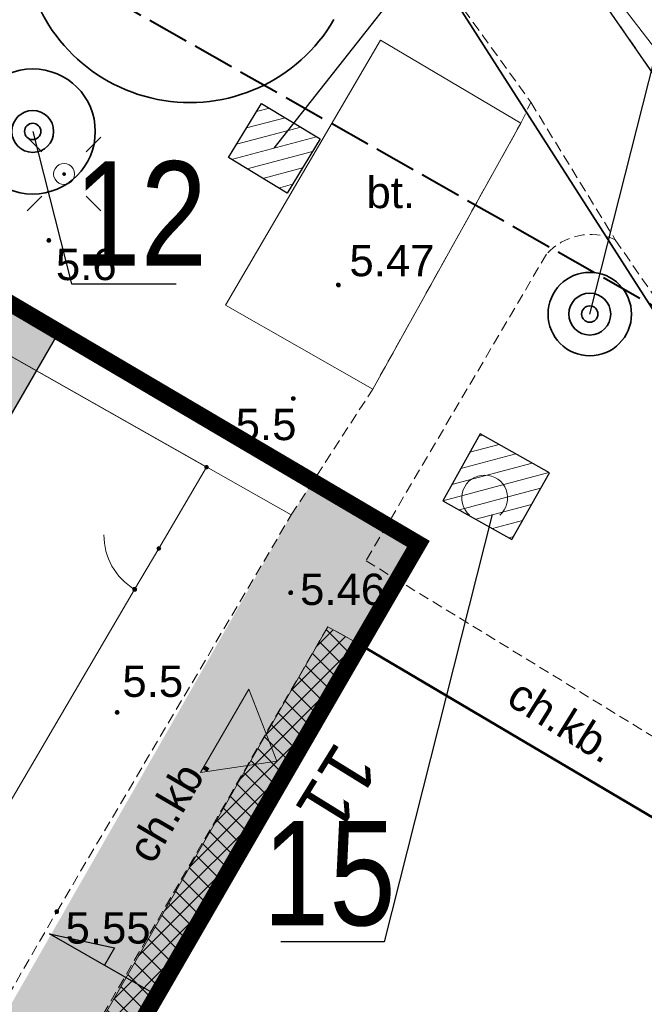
# Model space of a CAD drawing. Extents: x 5477758 to 5478353, y 5918276 to 5918502.
# Tile 122 of 127: x 5477956 to 5477971, y 5918447 to 5918471. Entities that reach past the tile are written whole.
import ezdxf
from ezdxf.enums import TextEntityAlignment as Align

# ---------------------------------------------------------------- set-up
doc = ezdxf.new("R2010")
doc.units = 0
doc.header["$LTSCALE"] = 0.25
doc.header["$PDSIZE"] = 0.75
for name, pattern in [('budynki akt$0$DASHED', [19.05, 12.7, -6.35]), ('PRZER1-1', [2, 1, -1]), ('PRZER2-1', [3, 2, -1]), ('PRZER3-1', [4, 3, -1]), ('PRZER4-1', [5, 4, -1])]:
    doc.linetypes.add(name, pattern=pattern)
doc.layers.get('0').update_dxf_attribs({"linetype": 'CONTINUOUS', "lineweight": 13})
for name, color, linetype, lineweight in [('000_wejscia do budynków', 7, 'CONTINUOUS', 0), ('0_chodnik do naprawy', 7, 'CONTINUOUS', 0), ('0_NAWIERZCHNIA BEZPIECZNA Z PIASKU PŁUKANEGO', 35, 'CONTINUOUS', 0), ('0_NAWIERZCHNIA UTWARDZONA_CHODNIK', 254, 'CONTINUOUS', 0), ('0_PROJEKTOWANE OGRODZENIE', 7, 'CONTINUOUS', 0), ('A_GRANICA OPRACOWANIA', 7, 'CONTINUOUS', 0), ('GEPADR_O', 252, 'CONTINUOUS', 18), ('GESBZO', 252, 'CONTINUOUS', 50), ('GESDZI', 30, 'CONTINUOUS', 35), ('GESUZY', 252, 'PRZER1-1', 18), ('GSLINN', 252, 'CONTINUOUS', 18), ('GSLKRW', 252, 'CONTINUOUS', 25), ('GSPPRB', 252, 'CONTINUOUS', 20), ('GSSINN', 252, 'CONTINUOUS', 18), ('GSSINN_O', 252, 'CONTINUOUS', 18), ('GSSKOA', 252, 'PRZER3-1', 18), ('GSSKOD', 252, 'PRZER2-1', 18), ('GSSKOD_O', 252, 'PRZER2-1', 18), ('GULGPR', 252, 'CONTINUOUS', 18), ('GUPELA', 252, 'CONTINUOUS', 18), ('OT_Rzedna', 252, 'CONTINUOUS', 18), ('pomiar', 252, 'CONTINUOUS', 18), ('wysokosci', 252, 'CONTINUOUS', 18), ('zakres', 252, 'PRZER4-1', 50), ('ZZ_drzewo-nanoszone-recznie', 24, 'CONTINUOUS', 35), ('ZZ_grupa', 60, 'CONTINUOUS', 30), ('ZZ_grupa-krzewow-szraf', 60, 'CONTINUOUS', 13), ('ZZ_korona', 94, 'CONTINUOUS', 35), ('ZZ_numer-inwentaryzacyjny', 5, 'CONTINUOUS', 25)]:
    doc.layers.add(name, color=color, linetype=linetype, lineweight=lineweight)
doc.layers.add('0_PROJEKTOWANE SPADKI TERENU', color=7, linetype='CONTINUOUS')
doc.styles.add('GEO-INFO', font='arial.ttf')
doc.styles.add('zielen', font='ARIALN.TTF', dxfattribs={"height": 2.5})
pattern_1 = [(194.933, (5477837.84446, 5918344.9947), (0.08181636, -0.30677734), [])]

# ---------------------------------------------------------------- blocks, each defined once
blk = doc.blocks.new('OTRN')
at = {"linetype": 'Continuous', "lineweight": 13}
blk.add_hatch(color=0, dxfattribs=at).paths.add_polyline_path([(0, -0.091, 1), (0, 0.091, 1)])
at = {"color": 0, "linetype": 'Continuous', "lineweight": 13}
blk.add_circle((0, 0), 0.0906, dxfattribs=at)
blk = doc.blocks.new('KTOK04_500')
at = {"color": 0, "linetype": 'Continuous', "lineweight": 13}
blk.add_arc((3, 0), 3, 119.9816, 180, dxfattribs=at)
blk = doc.blocks.new('OTZK_1')
at = {"color": 0, "linetype": 'Continuous', "lineweight": 18}
blk.add_arc((0, 0), 1.1, 311.1859, 228.8141, dxfattribs=at)
blk = doc.blocks.new('SUEO')
blk.add_hatch(color=0).paths.add_polyline_path([(-0.002174, 0.089974), (0.023762, 0.086807), (0.042561, 0.0793), (0.060131, 0.066965), (0.076266, 0.047786), (0.086234, 0.025762), (0.089972, 0.002226), (0.088646, -0.015553), (0.081114, -0.038994), (0.066834, -0.060276), (0.049699, -0.075033), (0.027576, -0.085671), (0.004027, -0.08991), (-0.019639, -0.087831), (-0.040932, -0.080154), (-0.059082, -0.067892), (-0.073734, -0.051607), (-0.08374, -0.032979), (-0.089221, -0.011817), (-0.089063, 0.012951), (-0.082571, 0.035806), (-0.069528, 0.057148), (-0.048957, 0.075519), (-0.026898, 0.085887)])
at = {"color": 0}
for points in [[(-1.767767, 1.767767), (-1.06066, 1.06066)], [(1.767767, 1.767767), (1.06066, 1.06066)], [(-1.767767, -1.767767), (-1.06066, -1.06066)], [(1.767767, -1.767767), (1.06066, -1.06066)]]:
    blk.add_lwpolyline(points, dxfattribs=at)
blk = doc.blocks.new('OKRAG_PELNY')
at = {"color": 0}
blk.add_lwpolyline([(0, 0.5), (0.12941, 0.482963), (0.25, 0.433013), (0.353553, 0.353553), (0.433013, 0.25), (0.482963, 0.12941), (0.5, 0), (0.482963, -0.12941), (0.433013, -0.25), (0.353553, -0.353553), (0.25, -0.433013), (0.12941, -0.482963), (0, -0.5), (-0.12941, -0.482963), (-0.25, -0.433013), (-0.353553, -0.353553), (-0.433013, -0.25), (-0.482963, -0.12941), (-0.5, 0), (-0.482963, 0.12941), (-0.433013, 0.25), (-0.353553, 0.353553), (-0.25, 0.433013), (-0.12941, 0.482963)], close=True, dxfattribs=at)
blk = doc.blocks.new('drzewo-odreczne')
at = {"layer": 'ZZ_drzewo-nanoszone-recznie', "linetype": 'Continuous'}
for radius in [0.502, 0.196]:
    blk.add_circle((0, 0), radius, dxfattribs=at)
blk = doc.blocks.new('zw$2EFF')
at = {"lineweight": 18}
blk.add_hatch(color=256, dxfattribs=at).paths.add_polyline_path([(-0.771, 0.963), (0, 0), (0.77, 0.963)])
blk.add_lwpolyline([(-0.771, 0.963), (0.77, 0.963), (0, 0), (-0.771, 0.963)], dxfattribs=at)

msp = doc.modelspace()

# ---------------------------------------------------------------- hatches: boundary and pattern name
at = {"layer": '0_chodnik do naprawy'}
h = msp.add_hatch(dxfattribs=at)
h.set_pattern_fill('ANSI37', color=0, scale=0.1, style=0)
h.set_pattern_definition([(45, (0, 0), (-0.224506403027, 0.224506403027), []), (135, (0, 0), (-0.224506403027, -0.224506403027), [])])
h.paths.add_polyline_path([(5477964.141, 5918455.941), (5477963.369, 5918456.364), (5477946.91, 5918427.756), (5477947.596, 5918427.361)])
at = {"layer": '0_NAWIERZCHNIA BEZPIECZNA Z PIASKU PŁUKANEGO', "transparency": 33554559}
msp.add_hatch(color=256, dxfattribs=at).paths.add_polyline_path([(5477943.435, 5918450.298), (5477943.299, 5918450.376), (5477942.959, 5918453.455), (5477950.692, 5918466.889), (5477956.869, 5918463.337), (5477947.851, 5918447.759)])
at = {"layer": '0_NAWIERZCHNIA UTWARDZONA_CHODNIK', "transparency": 33554636}
msp.add_hatch(color=256, dxfattribs=at).paths.add_polyline_path([(5477962.493, 5918459.043), (5477957.044, 5918449.527), (5477951.796, 5918440.362), (5477947.988, 5918433.712), (5477937.075, 5918428.498), (5477936.605, 5918428.29), (5477938.473, 5918427.16), (5477943.438, 5918429.127), (5477945.135, 5918429.94), (5477945.396, 5918429.792), (5477945.658, 5918429.644), (5477944.382, 5918427.315), (5477942.909, 5918424.629), (5477944.585, 5918423.669), (5477946.91, 5918427.756), (5477947.596, 5918427.361), (5477965.541, 5918458.35), (5477963.011, 5918459.841)])
at = {"layer": 'ZZ_grupa-krzewow-szraf'}
h = msp.add_hatch(dxfattribs=at)
h.set_pattern_fill('ANSI31', color=256, scale=0.1, angle=90)
h.set_pattern_definition(pattern_1)
h.paths.add_polyline_path([(5477961.782, 5918468.907), (5477963.186, 5918468.053), (5477962.394, 5918466.752), (5477960.991, 5918467.606)])
h = msp.add_hatch(dxfattribs=at)
h.set_pattern_fill('ANSI31', color=256, scale=0.1, angle=90)
h.set_pattern_definition(pattern_1)
h.paths.add_polyline_path([(5477966.127, 5918459.385), (5477967.784, 5918458.456), (5477968.68, 5918460.055), (5477967.023, 5918460.984)])

# ---------------------------------------------------------------- linework, layer by layer
at = {"layer": '0_chodnik do naprawy', "color": 0}
msp.add_lwpolyline([(5477964.141, 5918455.941), (5477963.369, 5918456.364), (5477946.91, 5918427.756), (5477947.596, 5918427.361), (5477964.141, 5918455.941)], dxfattribs=at)
at = {"layer": '0_PROJEKTOWANE OGRODZENIE', "lineweight": 30}
msp.add_lwpolyline([(5477942.959, 5918453.455), (5477950.692, 5918466.889), (5477956.869, 5918463.337), (5477947.851, 5918447.759), (5477943.435, 5918450.298), (5477943.299, 5918450.376), (5477942.959, 5918453.455)], dxfattribs=at)
at = {"layer": '0_PROJEKTOWANE SPADKI TERENU'}
msp.add_lwpolyline([(5477959.336, 5918447.498), (5477956.701, 5918449.006), (5477958.256, 5918448.665), (5477958.019, 5918448.251)], dxfattribs=at)
at = {"layer": 'A_GRANICA OPRACOWANIA', "color": 1, "linetype": 'budynki akt$0$DASHED', "ltscale": 0.1, "const_width": 0.4}
msp.add_lwpolyline([(5477924.666, 5918437.385), (5477923.68, 5918435.693), (5477947.085, 5918422.232), (5477949.411, 5918426.304), (5477947.596, 5918427.361), (5477964.141, 5918455.941), (5477965.541, 5918458.35), (5477956.078, 5918463.925), (5477947.799, 5918468.803), (5477947.799, 5918468.803), (5477943.997, 5918471.043), (5477943.489, 5918470.182), (5477933.716, 5918453.151), (5477933.004, 5918451.909), (5477924.666, 5918437.385)], dxfattribs=at)
at = {"layer": 'GESBZO', "linetype": 'Continuous', "lineweight": 50}
msp.add_lwpolyline([(5477947.596, 5918427.361), (5477964.141, 5918455.941), (5477973.257, 5918450.553), (5477957.124, 5918422.592), (5477958.789, 5918421.465), (5477950.46, 5918406.9), (5477941.35, 5918412.22), (5477949.411, 5918426.304)], close=True, dxfattribs=at)
at = {"layer": 'GESDZI', "linetype": 'Continuous'}
for points in [[(5477956.852, 5918483.668), (5477963.46, 5918476), (5477971.4, 5918463.59), (5477981.759, 5918442.93)], [(5477981.759, 5918442.93), (5477971.4, 5918463.59), (5477963.46, 5918476), (5477956.852, 5918483.668)]]:
    msp.add_lwpolyline(points, dxfattribs=at)
at = {"layer": 'GESUZY', "linetype": 'PRZER1-1', "lineweight": 18, "ltscale": 0.5}
for points in [[(5477956.852, 5918483.668), (5477963.46, 5918476), (5477971.4, 5918463.59), (5477981.759, 5918442.93)], [(5477981.759, 5918442.93), (5477971.4, 5918463.59), (5477963.46, 5918476), (5477956.852, 5918483.668)]]:
    msp.add_lwpolyline(points, dxfattribs=at)
at = {"layer": 'GSLINN', "linetype": 'Continuous', "lineweight": 18}
msp.add_lwpolyline([(5477948.233, 5918467.115), (5477962.493, 5918459.043)], dxfattribs=at)
at = {"layer": 'GSLKRW', "linetype": 'Continuous', "lineweight": 25}
msp.add_lwpolyline([(5477984.675, 5918448.07, 0.085053), (5477983.326, 5918451.046), (5477978.858, 5918458.003), (5477972.884, 5918467.137), (5477964.404, 5918479.383)], format="xyb", dxfattribs=at)
at = {"layer": 'GSPPRB', "linetype": 'Continuous', "lineweight": 20}
msp.add_point((5477964.141, 5918455.941), dxfattribs=at)
at = {"layer": 'GSSINN', "linetype": 'Continuous', "lineweight": 18}
msp.add_lwpolyline([(5477964.635, 5918470.422), (5477967.996, 5918468.433), (5477964.446, 5918462.055), (5477960.917, 5918464.068)], close=True, dxfattribs=at)
at = {"layer": 'GSSKOA', "linetype": 'PRZER3-1', "lineweight": 18, "ltscale": 0.5}
msp.add_lwpolyline([(5477984.676, 5918448.072, 0.084576), (5477983.33, 5918451.05), (5477978.86, 5918458), (5477972.88, 5918467.14), (5477964.404, 5918479.383)], format="xyb", dxfattribs=at)
at = {"layer": 'GSSKOD', "linetype": 'PRZER2-1', "lineweight": 18, "ltscale": 0.5}
for points in [[(5477957.805, 5918483.128), (5477958.203, 5918482.622), (5477963.336, 5918475.72), (5477968.236, 5918468.933), (5477970.258, 5918465.638), (5477974.812, 5918459.035), (5477978.364, 5918453.259), (5477980.276, 5918449.561), (5477981.34, 5918447.144), (5477982.062, 5918445.034), (5477982.307, 5918443.897)], [(5477924.632, 5918422.726), (5477928.468, 5918424.674), (5477937.092, 5918428.506), (5477941.728, 5918430.721), (5477947.221, 5918436.084), (5477951.574, 5918440.386), (5477956.873, 5918449.535), (5477962.493, 5918459.043), (5477964.446, 5918462.055), (5477967.996, 5918468.433), (5477968.236, 5918468.933)], [(5477963.369, 5918456.364), (5477953.957, 5918440.129), (5477943.324, 5918421.46), (5477943.065, 5918421.081), (5477945.62, 5918419.676), (5477944.34, 5918417.44), (5477941.721, 5918418.806)]]:
    msp.add_lwpolyline(points, dxfattribs=at)
for points in [[(5477984.675, 5918448.07, 0.085053), (5477983.326, 5918451.046), (5477978.858, 5918458.003), (5477972.884, 5918467.137), (5477964.404, 5918479.383)], [(5477970.258, 5918465.638, 0.325645), (5477968.612, 5918465.293), (5477964.287, 5918457.946)], [(5477964.287, 5918457.946), (5477974.857, 5918451.467, -0.191303), (5477977.119, 5918444.664, -0.067534), (5477975.879, 5918437.577), (5477970.144, 5918427.702), (5477965.273, 5918420.409), (5477963.954, 5918418.054), (5477956.135, 5918403.788)], [(5477954.279, 5918404.806), (5477974.493, 5918439.999, 0.092657), (5477975.121, 5918446.676, 0.188707), (5477973.696, 5918450.211), (5477973.257, 5918450.553), (5477964.141, 5918455.941), (5477963.369, 5918456.364)]]:
    msp.add_lwpolyline(points, format="xyb", dxfattribs=at)
at = {"layer": 'GULGPR', "linetype": 'Continuous', "lineweight": 18}
msp.add_lwpolyline([(5477963.951, 5918479.64), (5477971.628, 5918469.679), (5477977.854, 5918457.317), (5477983.634, 5918446.418), (5477983.67, 5918446.299)], dxfattribs=at)
at = {"layer": 'OT_Rzedna', "color": 7}
for p in [(5477963.623, 5918464.554), (5477962.544, 5918461.832), (5477959.32, 5918458.24), (5477958.74, 5918457.26), (5477962.48, 5918457.18), (5477958.32, 5918454.314)]:
    msp.add_point(p, dxfattribs=at)
at = {"layer": 'pomiar', "linetype": 'Continuous', "lineweight": 18, "flags": 128}
for points in [[(5477948.233, 5918467.115), (5477960.464, 5918460.186), (5477959.32, 5918458.24)], [(5477946.519, 5918455.814), (5477954.984, 5918450.859), (5477958.74, 5918457.26)]]:
    msp.add_lwpolyline(points, dxfattribs=at)
at = {"layer": 'pomiar', "linetype": 'Continuous', "lineweight": 13, "flags": 128}
msp.add_lwpolyline([(5477958.74, 5918457.26), (5477959.32, 5918458.24)], dxfattribs=at)
at = {"layer": 'zakres', "linetype": 'PRZER4-1', "lineweight": 40}
msp.add_lwpolyline([(5477963.54, 5918377.848), (5477941.504, 5918392.244), (5477979.546, 5918459.295), (5477938.033, 5918482.848), (5477904.167, 5918427.813), (5477915.775, 5918420.837), (5477872.982, 5918351.171), (5477887.852, 5918340.978), (5477923.836, 5918315.921)], close=True, dxfattribs=at)
at = {"layer": 'ZZ_grupa', "elevation": 10.3}
msp.add_lwpolyline([(5477961.782, 5918468.907), (5477963.186, 5918468.053), (5477962.394, 5918466.752), (5477960.991, 5918467.606)], close=True, dxfattribs=at)
at = {"layer": 'ZZ_grupa'}
msp.add_lwpolyline([(5477966.127, 5918459.385), (5477967.784, 5918458.456), (5477968.68, 5918460.055), (5477967.023, 5918460.984), (5477966.127, 5918459.385)], dxfattribs=at)
at = {"layer": 'ZZ_korona'}
for centre, radius in [((5477956.297, 5918468.233), 1.5), ((5477969.649, 5918463.856), 1)]:
    msp.add_circle(centre, radius, dxfattribs=at)
msp.add_arc((5477960.06, 5918472.926, 10.12), 4, 45.8693, 329.8191, dxfattribs=at)
at = {"layer": 'ZZ_numer-inwentaryzacyjny'}
for points in [[(5477962.088, 5918467.83), (5477967.058, 5918474.153), (5477969.533, 5918474.153)], [(5477969.649, 5918463.856), (5477971.34, 5918470.532), (5477973.344, 5918470.532)], [(5477956.297, 5918468.233), (5477957.223, 5918464.579), (5477959.732, 5918464.579)], [(5477967.312, 5918459.051), (5477964.717, 5918448.811), (5477962.242, 5918448.811)]]:
    msp.add_lwpolyline(points, dxfattribs=at)

# ---------------------------------------------------------------- block references
at = {"layer": '000_wejscia do budynków', "lineweight": 0, "xscale": -1.5, "yscale": 1.5, "zscale": 1.5, "rotation": 59.93299828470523}
msp.add_blockref('zw$2EFF', (5477962.145, 5918453.144), dxfattribs=at)
at = {"layer": 'GUPELA', "lineweight": 18, "xscale": 0.5, "yscale": 0.5}
for name, p in [('SUEO', (5477957.048, 5918467.213, 10.15)), ('OKRAG_PELNY', (5477957.048, 5918467.213, 10.16))]:
    msp.add_blockref(name, p, dxfattribs=at)
at = {"layer": 'OT_Rzedna', "color": 7, "linetype": 'Continuous', "xscale": 0.5, "yscale": 0.5, "zscale": 0.5}
for p in [(5477956.684, 5918465.625), (5477963.623, 5918464.554), (5477962.544, 5918461.832), (5477960.464, 5918460.186), (5477959.32, 5918458.24), (5477958.74, 5918457.26), (5477962.48, 5918457.18), (5477958.32, 5918454.314), (5477956.873, 5918449.535)]:
    msp.add_blockref('OTRN', p, dxfattribs=at)
at = {"layer": 'pomiar', "linetype": 'Continuous', "xscale": 0.5, "yscale": 0.5, "zscale": 0.5}
msp.add_blockref('OTZK_1', (5477967.13, 5918459.448), dxfattribs=at)
at = {"layer": 'pomiar', "linetype": 'Continuous', "xscale": 0.5, "yscale": 0.5, "zscale": 0.5, "rotation": 59.38}
msp.add_blockref('KTOK04_500', (5477958.74, 5918457.26), dxfattribs=at)
at = {"layer": 'ZZ_drzewo-nanoszone-recznie', "rotation": 98.49156574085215}
for p in [(5477956.297, 5918468.233), (5477969.649, 5918463.856)]:
    msp.add_blockref('drzewo-odreczne', p, dxfattribs=at)

# ---------------------------------------------------------------- texts
at = {"layer": 'GEPADR_O', "linetype": 'Continuous', "lineweight": 0, "style": 'GEO-INFO'}
msp.add_text('11', height=1.25, rotation=238.2413, dxfattribs=at).set_placement((5477964.645, 5918453.007), align=Align.TOP_LEFT)
at = {"layer": 'GSSINN_O', "linetype": 'Continuous', "lineweight": 0, "style": 'GEO-INFO'}
msp.add_text('bt.', height=0.75, dxfattribs=at).set_placement((5477964.879, 5918466.786), align=Align.MIDDLE)
at = {"layer": 'GSSKOD_O', "linetype": 'Continuous', "lineweight": 0, "style": 'GEO-INFO'}
for rotation, p in [(328.134, (5477969.004, 5918454.126)), (59.7505, (5477959.539, 5918452.044))]:
    msp.add_text('ch.kb.', height=0.75, rotation=rotation, dxfattribs=at).set_placement(p, align=Align.MIDDLE)
at = {"layer": 'wysokosci', "style": 'GEO-INFO'}
for s, p in [('5.6', (5477956.853, 5918465.421)), ('5.47', (5477963.888, 5918465.514)), ('5.5', (5477961.162, 5918461.586)), ('5.46', (5477962.705, 5918457.635)), ('5.5', (5477958.446, 5918455.433)), ('5.55', (5477957.084, 5918449.521))]:
    msp.add_text(s, height=0.75, dxfattribs=at).set_placement(p, align=Align.TOP_LEFT)
at = {"layer": 'wysokosci', "color": 7, "style": 'GEO-INFO'}
for s, p in [('5.6', (5477956.853, 5918465.421)), ('5.47', (5477963.888, 5918465.514)), ('5.5', (5477961.162, 5918461.586)), ('5.46', (5477962.705, 5918457.635)), ('5.5', (5477958.446, 5918455.433)), ('5.55', (5477957.084, 5918449.521))]:
    msp.add_text(s, height=0.75, dxfattribs=at).set_placement(p, align=Align.TOP_LEFT)
at = {"layer": 'ZZ_numer-inwentaryzacyjny', "linetype": 'Continuous', "char_height": 2.5, "width": 3.31586, "attachment_point": 1, "style": 'zielen'}
for s, insert in [('12', (5477957.29, 5918467.518)), ('15', (5477961.812, 5918451.708))]:
    msp.add_mtext(s, dxfattribs=dict(at, insert=insert))

doc.saveas('drawing.dxf')
